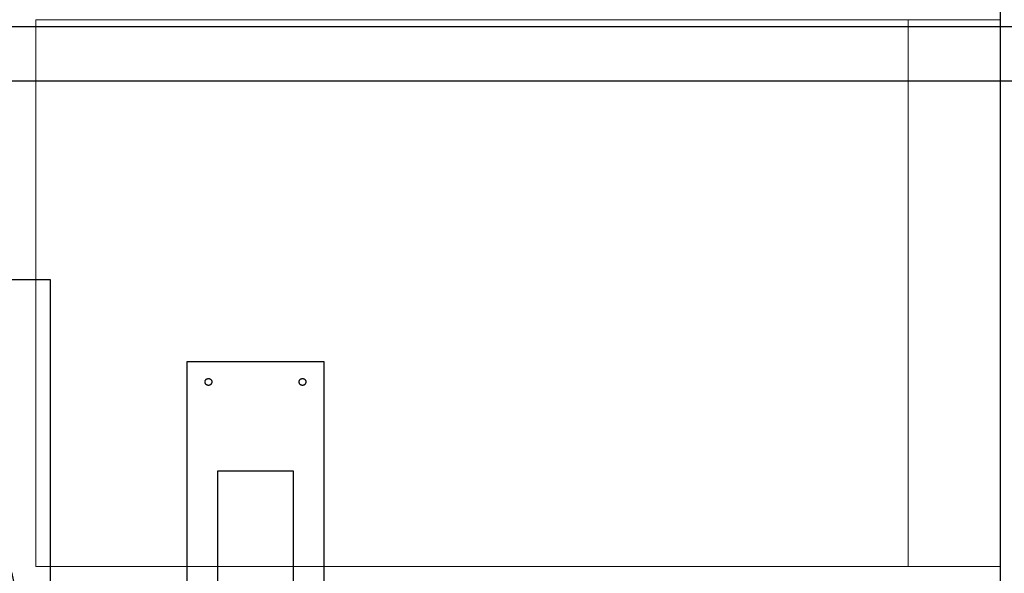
# Model space of a CAD drawing. Header units: millimetres. Extents: x -56641 to 6003, y -24465 to 16563.
# Tile 31 of 79: x -33485 to -32766, y -1912 to -1507. Entities that reach past the tile are written whole.
import ezdxf

# ---------------------------------------------------------------- set-up
doc = ezdxf.new("R2010")
doc.units = ezdxf.units.MM
doc.linetypes.add('HIDDEN', pattern=[375, 250, -125])
for name, color, linetype in [('JEVENHUUVA', 7, 'Continuous'), ('JEVENKATKOVIIVAT', 5, 'HIDDEN'), ('JEVENVALAISIN', 2, 'HIDDEN'), ('KATKOVIIVAT', 5, 'HIDDEN'), ('MITAT', 2, 'Continuous'), ('MUOTOVIIVAT', 7, 'Continuous')]:
    doc.layers.add(name, color=color, linetype=linetype)
doc.layers.add('Wyposażenie_meble nierdzewne', color=3, linetype='Continuous', lineweight=15, true_color=0x00ff00)
doc.styles.add('ROMANS', font='romans')
doc.dimstyles.get("Standard").update_dxf_attribs({"dimtxt": 0.18, "dimasz": 0.18, "dimexe": 0.18, "dimexo": 0.0625, "dimgap": 0.09, "dimtad": 0, "dimtih": 1, "dimtoh": 1, "dimdec": 4, "dimzin": 0, "dimdsep": 46, "dimtxsty": 'Standard', "dimcen": 0.09, "dimadec": 0, "dimazin": 0, "dimtfac": 1, "dimtdec": 4, "dimtofl": 0, "dimtmove": 0, "dimatfit": 3, "dimfxl": 1, "dimtolj": 1, "dimtzin": 0, "dimarcsym": 0})

# ---------------------------------------------------------------- blocks, each defined once
blk = doc.blocks.new('PL - 74')
at = {"layer": 'Wyposażenie_meble nierdzewne'}
blk.add_line((1895.065, -8938.306), (1855.065, -8938.306), dxfattribs=at)
blk.add_lwpolyline([(1855.065, -9002.066), (1895.065, -9002.066), (1895.065, -8931.566), (1855.065, -8931.566)], close=True, dxfattribs=at)
blk = doc.blocks.new('*U355')
at = {"layer": 'JEVENVALAISIN', "color": 5, "ltscale": 50}
blk.add_lwpolyline([(530, 0), (-530, 0), (-530, 100), (530, 100)], close=True, dxfattribs=at)
at = {"layer": 'JEVENVALAISIN', "color": 51, "ltscale": 50, "true_color": 0xf8f6b0}
blk.add_lwpolyline([(450, 22.5), (-450, 22.5), (-450, 77.5), (450, 77.5), (450, 22.5)], dxfattribs=at)
at = {"layer": 'JEVENVALAISIN', "color": 5, "ltscale": 50}
for centre in [(-515, 84.37), (-515, 15.62)]:
    blk.add_circle(centre, 2.5, dxfattribs=at)
blk = doc.blocks.new('TULO330-200')
at = {"layer": 'KATKOVIIVAT'}
for p, q in [((-240, 0), (-240, 250)), ((-240, 250), (240, 250)), ((240, 250), (240, 0)), ((240, 0), (-240, 0))]:
    blk.add_line(p, q, dxfattribs=at)
at = {"layer": 'MITAT'}
for p, q in [((0, 100), (0, 150)), ((-25, 125), (25, 125))]:
    blk.add_line(p, q, dxfattribs=at)
at = {"layer": 'MUOTOVIIVAT'}
for p, q in [((-70.71, 195.71), (70.71, 54.29)), ((-70.71, 54.29), (70.71, 195.71)), ((-250, 0), (-250, -10.98)), ((-250, 0), (-240, 0)), ((240, 0), (250, 0)), ((250, 0), (250, -10.98))]:
    blk.add_line(p, q, dxfattribs=at)
blk.add_circle((0, 125), 100, dxfattribs=at)
blk.add_arc((0, 345), 435, 234.92049, 305.07951, dxfattribs=at)
at = {"layer": 'MITAT', "insert": (-71.63, -130), "char_height": 50, "attachment_point": 6, "style": 'ROMANS'}
blk.add_mtext('%%c200', dxfattribs=at)
at = {"layer": 'MITAT', "annotation_type": 0, "has_hookline": 1, "hookline_direction": 1, "text_width": 173.81}
blk.add_leader([(0, 25), (0, -175), (-51.63, -175)], dimstyle='Standard', override={"dimtxt": 40, "dimasz": 40, "dimexe": 40, "dimexo": 40, "dimgap": 20, "dimtad": 1, "dimtih": 0, "dimdec": 0, "dimtxsty": 'ROMANS', "dimcen": 25, "dimtdec": 1}, dxfattribs=at)

msp = doc.modelspace()

# ---------------------------------------------------------------- linework, layer by layer
at = {"color": 3}
msp.add_line((-32768.423, -2716.513), (-32768.423, -306.513), dxfattribs=at)
at = {"layer": 'JEVENKATKOVIIVAT', "ltscale": 50}
for p, q in [((-33712.911, -1511.513), (-31312.911, -1511.513)), ((-31312.911, -1551.513), (-33712.911, -1551.513))]:
    msp.add_line(p, q, dxfattribs=at)

# ---------------------------------------------------------------- block references
at = {"rotation": 270}
msp.add_blockref('*U355', (-33362.911, -2286.513), dxfattribs=at)
at = {"layer": 'JEVENHUUVA', "rotation": 270}
msp.add_blockref('TULO330-200', (-33712.911, -1936.513), dxfattribs=at)
at = {"layer": 'Wyposażenie_meble nierdzewne', "xscale": 10, "yscale": 10, "zscale": 10, "rotation": 270}
msp.add_blockref('PL - 74', (56547.233, 17044.133), dxfattribs=at)

doc.saveas('drawing.dxf')
